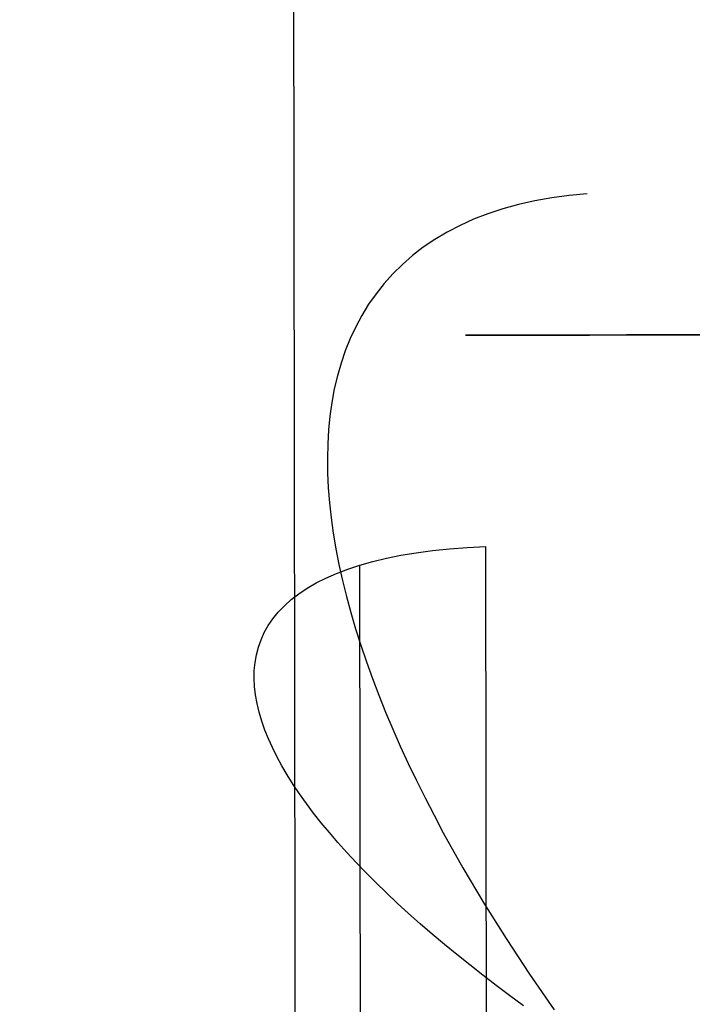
# Model space of a CAD drawing. Header units: millimetres. Extents: x -2852 to 102, y -106 to 97.
# Tile 18 of 256: x -2715.49 to -2714.15, y -5.05 to -3.08. Entities that reach past the tile are written whole.
import ezdxf

# ---------------------------------------------------------------- set-up
doc = ezdxf.new("R2010")
doc.units = ezdxf.units.MM
doc.header["$MEASUREMENT"] = 0
doc.layers.add('Predefinito', color=5, linetype='Continuous')

msp = doc.modelspace()

# ---------------------------------------------------------------- linework, layer by layer
at = {"layer": 'Predefinito', "extrusion": (-0.447515, -0.00061175, 0.894276)}
for points in [[(-1.8276, -1952.1426), (-1.8253, -1952.2792), (-1.8183, -1952.4156), (-1.8067, -1952.5516), (-1.7904, -1952.6873), (-1.7695, -1952.8222), (-1.744, -1952.9564), (-1.7139, -1953.0896), (-1.6793, -1953.2218), (-1.6402, -1953.3526), (-1.5967, -1953.4821), (-1.5487, -1953.61), (-1.4965, -1953.7362), (-1.4399, -1953.8605), (-1.3792, -1953.9828), (-1.3143, -1954.103), (-1.2453, -1954.2209), (-1.1724, -1954.3364), (-1.0955, -1954.4493), (-1.0149, -1954.5595), (-0.9305, -1954.6669), (-0.8425, -1954.7714), (-0.751, -1954.8728), (-0.6561, -1954.971), (-0.5578, -1955.0659), (-0.4564, -1955.1574), (-0.352, -1955.2454), (-0.2446, -1955.3298), (-0.1344, -1955.4105), (-0.0214, -1955.4873), (0.094, -1955.5603), (0.2119, -1955.6292), (0.3321, -1955.6941), (0.4544, -1955.7549), (0.5788, -1955.8114), (0.7049, -1955.8637), (0.8328, -1955.9116), (0.9623, -1955.9552), (1.0932, -1955.9943), (1.2253, -1956.0289), (1.3585, -1956.0589), (1.4927, -1956.0844), (1.6277, -1956.1053), (1.7633, -1956.1216), (1.8994, -1956.1333), (2.0358, -1956.1403), (2.1724, -1956.1426)], [(2.1724, -1956.0248), (2.0358, -1956.0225), (1.8994, -1956.0155), (1.7633, -1956.0038), (1.6277, -1955.9875), (1.4927, -1955.9666), (1.3585, -1955.9411), (1.2253, -1955.9111), (1.0932, -1955.8765), (0.9623, -1955.8374), (0.8328, -1955.7938), (0.7049, -1955.7459), (0.5788, -1955.6937), (0.4544, -1955.6371), (0.3321, -1955.5763), (0.2119, -1955.5114), (0.094, -1955.4425), (-0.0214, -1955.3695), (-0.1344, -1955.2927), (-0.2446, -1955.212), (-0.352, -1955.1277), (-0.4564, -1955.0397), (-0.5578, -1954.9481), (-0.6561, -1954.8532), (-0.751, -1954.755), (-0.8425, -1954.6536), (-0.9305, -1954.5492), (-1.0149, -1954.4418), (-1.0955, -1954.3315), (-1.1724, -1954.2186), (-1.2453, -1954.1031), (-1.3143, -1953.9852), (-1.3792, -1953.8651), (-1.4399, -1953.7427), (-1.4965, -1953.6184), (-1.5487, -1953.4922), (-1.5967, -1953.3643), (-1.6402, -1953.2349), (-1.6793, -1953.104), (-1.7139, -1952.9719), (-1.744, -1952.8386), (-1.7695, -1952.7044), (-1.7904, -1952.5695), (-1.8067, -1952.4339), (-1.8183, -1952.2978), (-1.8253, -1952.1614), (-1.8276, -1952.0248)], [(0.1724, -1950.1426), (0.1041, -1950.1438), (0.0359, -1950.1473), (-0.0322, -1950.1531), (-0.1, -1950.1612), (-0.1675, -1950.1717), (-0.2345, -1950.1844), (-0.3012, -1950.1995), (-0.3672, -1950.2168), (-0.4327, -1950.2363), (-0.4974, -1950.2581), (-0.5613, -1950.282), (-0.6244, -1950.3082), (-0.6866, -1950.3364), (-0.7478, -1950.3668), (-0.8079, -1950.3993), (-0.8668, -1950.4338), (-0.9245, -1950.4702), (-0.981, -1950.5086), (-1.0361, -1950.549), (-1.0898, -1950.5912), (-1.142, -1950.6352), (-1.1927, -1950.6809), (-1.2418, -1950.7284), (-1.2893, -1950.7775), (-1.3351, -1950.8282), (-1.3791, -1950.8804), (-1.4212, -1950.9341), (-1.4616, -1950.9892), (-1.5, -1951.0457), (-1.5365, -1951.1034), (-1.571, -1951.1624), (-1.6034, -1951.2225), (-1.6338, -1951.2836), (-1.6621, -1951.3458), (-1.6882, -1951.4089), (-1.7122, -1951.4728), (-1.7339, -1951.5376), (-1.7535, -1951.603), (-1.7708, -1951.6691), (-1.7858, -1951.7357), (-1.7986, -1951.8028), (-1.809, -1951.8703), (-1.8171, -1951.9381), (-1.823, -1952.0061), (-1.8265, -1952.0743), (-1.8276, -1952.1426)]]:
    msp.add_lwpolyline(points, dxfattribs=at)
at = {"layer": 'Predefinito', "extrusion": (-0.550506, -0.000752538, 0.834831)}
msp.add_lwpolyline([(-1.8276, -1681.1878), (-1.8253, -1681.3244), (-1.8183, -1681.4608), (-1.8067, -1681.5969), (-1.7904, -1681.7325), (-1.7695, -1681.8674), (-1.744, -1682.0016), (-1.7139, -1682.1349), (-1.6793, -1682.267), (-1.6402, -1682.3979), (-1.5967, -1682.5273), (-1.5487, -1682.6552), (-1.4965, -1682.7814), (-1.4399, -1682.9057), (-1.3792, -1683.0281), (-1.3143, -1683.1482), (-1.2453, -1683.2661), (-1.1724, -1683.3816), (-1.0955, -1683.4945), (-1.0149, -1683.6048), (-0.9305, -1683.7122), (-0.8425, -1683.8166), (-0.751, -1683.918), (-0.6561, -1684.0162), (-0.5578, -1684.1111), (-0.4564, -1684.2027), (-0.352, -1684.2907), (-0.2446, -1684.375), (-0.1344, -1684.4557), (-0.0214, -1684.5325), (0.094, -1684.6055), (0.2119, -1684.6744), (0.3321, -1684.7393), (0.4544, -1684.8001), (0.5788, -1684.8567), (0.7049, -1684.9089), (0.8328, -1684.9568), (0.9623, -1685.0004), (1.0932, -1685.0395), (1.2253, -1685.0741), (1.3585, -1685.1041), (1.4927, -1685.1296), (1.6277, -1685.1505), (1.7633, -1685.1668), (1.8994, -1685.1785), (2.0358, -1685.1855), (2.1724, -1685.1878)], dxfattribs=at)
at = {"layer": 'Predefinito', "extrusion": (-0.664547, -0.000908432, 0.747246)}
msp.add_lwpolyline([(-0.409, -1326.2777), (-0.5592, -1326.0742), (-0.704, -1325.8676), (-0.8428, -1325.6576), (-0.9752, -1325.444), (-1.1003, -1325.2266), (-1.1599, -1325.1163), (-1.2176, -1325.005), (-1.2731, -1324.8926), (-1.3264, -1324.779), (-1.3775, -1324.6643), (-1.4262, -1324.5484), (-1.4726, -1324.4313), (-1.5165, -1324.3128), (-1.5578, -1324.1932), (-1.5965, -1324.0726), (-1.6325, -1323.9511), (-1.6656, -1323.829), (-1.6958, -1323.7063), (-1.723, -1323.5833), (-1.7471, -1323.4598), (-1.7681, -1323.3358), (-1.7861, -1323.2114), (-1.8009, -1323.0865), (-1.8125, -1322.961), (-1.8209, -1322.835), (-1.8259, -1322.7085), (-1.8276, -1322.5815)], dxfattribs=at)
at = {"layer": 'Predefinito'}
for points in [[(-2714.9326, -10.7745), (-2714.9447, -1.9928)], [(-2714.5528, -8.6322), (-2714.559, -4.1341)], [(-2714.8117, -4.1711), (-2714.8057, -8.5959)]]:
    msp.add_lwpolyline(points, dxfattribs=at)
at = {"layer": 'Predefinito', "extrusion": (-0.640516, -0.02317, 0.767595)}
msp.add_lwpolyline([(-93.9996, -1403.8719), (-94.0218, -1403.8711), (-94.0442, -1403.8697), (-94.0667, -1403.8679), (-94.0893, -1403.8655), (-94.1121, -1403.8625), (-94.135, -1403.8591), (-94.158, -1403.855), (-94.181, -1403.8504), (-94.2041, -1403.8452), (-94.2272, -1403.8394), (-94.2504, -1403.833), (-94.2735, -1403.826), (-94.2966, -1403.8184), (-94.3197, -1403.8102), (-94.3427, -1403.8014), (-94.3655, -1403.792), (-94.3883, -1403.7819), (-94.4109, -1403.7713), (-94.4333, -1403.76), (-94.4555, -1403.7481), (-94.4776, -1403.7356), (-94.4993, -1403.7225), (-94.5208, -1403.7088), (-94.542, -1403.6946), (-94.5629, -1403.6797), (-94.5834, -1403.6643), (-94.6036, -1403.6483), (-94.6234, -1403.6318), (-94.6428, -1403.6148), (-94.6618, -1403.5972), (-94.6803, -1403.5791), (-94.6983, -1403.5606), (-94.7159, -1403.5416), (-94.733, -1403.5222), (-94.7495, -1403.5023), (-94.7655, -1403.4821), (-94.781, -1403.4614), (-94.7959, -1403.4404), (-94.8102, -1403.4191), (-94.8239, -1403.3975), (-94.8371, -1403.3756), (-94.8496, -1403.3534), (-94.8615, -1403.331), (-94.8729, -1403.3083), (-94.8836, -1403.2855), (-94.8937, -1403.2625), (-94.9031, -1403.2394), (-94.912, -1403.2161), (-94.9202, -1403.1928), (-94.9278, -1403.1694), (-94.9348, -1403.1459), (-94.9411, -1403.1225), (-94.9469, -1403.099), (-94.9521, -1403.0755), (-94.9566, -1403.0521), (-94.9606, -1403.0288), (-94.964, -1403.0055), (-94.9669, -1402.9824), (-94.9691, -1402.9593), (-94.9709, -1402.9364), (-94.9721, -1402.9137), (-94.9728, -1402.8911), (-94.9729, -1402.8687), (-94.9726, -1402.8466)], dxfattribs=at)
at = {"layer": 'Predefinito', "extrusion": (-0.640825, -0.000876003, 0.767687)}
msp.add_lwpolyline([(-0.5776, -1404.487), (-0.5774, -1404.5092), (-0.5766, -1404.5316), (-0.5754, -1404.5541), (-0.5736, -1404.5768), (-0.5713, -1404.5997), (-0.5684, -1404.6227), (-0.5649, -1404.6458), (-0.5609, -1404.6689), (-0.5564, -1404.6922), (-0.5512, -1404.7155), (-0.5454, -1404.7388), (-0.539, -1404.7621), (-0.5321, -1404.7855), (-0.5245, -1404.8087), (-0.5162, -1404.8319), (-0.5074, -1404.8551), (-0.498, -1404.8781), (-0.4879, -1404.901), (-0.4772, -1404.9237), (-0.4659, -1404.9463), (-0.454, -1404.9686), (-0.4415, -1404.9907), (-0.4284, -1405.0126), (-0.4146, -1405.0342), (-0.4003, -1405.0555), (-0.3854, -1405.0764), (-0.37, -1405.097), (-0.354, -1405.1173), (-0.3374, -1405.1371), (-0.3204, -1405.1566), (-0.3028, -1405.1756), (-0.2847, -1405.1941), (-0.2662, -1405.2122), (-0.2472, -1405.2297), (-0.2278, -1405.2468), (-0.2079, -1405.2633), (-0.1877, -1405.2793), (-0.1671, -1405.2948), (-0.1461, -1405.3097), (-0.1248, -1405.324), (-0.1033, -1405.3377), (-0.0814, -1405.3508), (-0.0593, -1405.3634), (-0.0369, -1405.3753), (-0.0144, -1405.3866), (0.0084, -1405.3973), (0.0312, -1405.4073), (0.0543, -1405.4168), (0.0774, -1405.4256), (0.1006, -1405.4338), (0.1239, -1405.4414), (0.1472, -1405.4484), (0.1705, -1405.4548), (0.1939, -1405.4605), (0.2172, -1405.4657), (0.2404, -1405.4703), (0.2636, -1405.4743), (0.2867, -1405.4777), (0.3097, -1405.4806), (0.3325, -1405.4829), (0.3552, -1405.4847), (0.3778, -1405.486), (0.4002, -1405.4867), (0.4224, -1405.487)], dxfattribs=at)
at = {"layer": 'Predefinito', "extrusion": (-0.558936, -0.138922, 0.817491)}
msp.add_lwpolyline([(-650.7829, -1544.6709), (-650.8044, -1544.6663), (-650.826, -1544.6612), (-650.8476, -1544.6556), (-650.8693, -1544.6494), (-650.891, -1544.6427), (-650.9127, -1544.6354), (-650.9345, -1544.6276), (-650.9562, -1544.6192), (-650.9778, -1544.6103), (-650.9994, -1544.6007), (-651.0209, -1544.5906), (-651.0422, -1544.58), (-651.0635, -1544.5687), (-651.0846, -1544.5569), (-651.1055, -1544.5445), (-651.1262, -1544.5315), (-651.1467, -1544.5179), (-651.167, -1544.5038), (-651.1869, -1544.4891), (-651.2066, -1544.4739), (-651.226, -1544.4581), (-651.2451, -1544.4418), (-651.2637, -1544.425), (-651.2821, -1544.4076), (-651.3, -1544.3897), (-651.3175, -1544.3714), (-651.3345, -1544.3525), (-651.3511, -1544.3333), (-651.3672, -1544.3135), (-651.3829, -1544.2934), (-651.398, -1544.2728), (-651.4126, -1544.2519), (-651.4266, -1544.2305), (-651.4401, -1544.2089), (-651.4531, -1544.1869), (-651.4654, -1544.1646), (-651.4772, -1544.1421), (-651.4884, -1544.1193), (-651.499, -1544.0962), (-651.5089, -1544.073), (-651.5183, -1544.0495), (-651.527, -1544.0259), (-651.5351, -1544.0022), (-651.5426, -1543.9783), (-651.5495, -1543.9544), (-651.5557, -1543.9304), (-651.5614, -1543.9064), (-651.5664, -1543.8823), (-651.5708, -1543.8583), (-651.5745, -1543.8342), (-651.5777, -1543.8103), (-651.5803, -1543.7864), (-651.5823, -1543.7626), (-651.5837, -1543.7389), (-651.5846, -1543.7153), (-651.5849, -1543.6919), (-651.5847, -1543.6686), (-651.5839, -1543.6455), (-651.5826, -1543.6227), (-651.5808, -1543.6), (-651.5785, -1543.5776), (-651.5757, -1543.5554), (-651.5725, -1543.5335), (-651.5688, -1543.5118)], dxfattribs=at)
at = {"layer": 'Predefinito', "extrusion": (-0.60058, -0.092559, 0.794189)}
msp.add_lwpolyline([(-409.3961, -1487.8745), (-409.4181, -1487.8716), (-409.4401, -1487.8682), (-409.4622, -1487.8642), (-409.4845, -1487.8597), (-409.5068, -1487.8547), (-409.5291, -1487.8491), (-409.5515, -1487.843), (-409.574, -1487.8362), (-409.5964, -1487.829), (-409.6188, -1487.8211), (-409.6411, -1487.8126), (-409.6634, -1487.8035), (-409.6856, -1487.7939), (-409.7077, -1487.7836), (-409.7297, -1487.7728), (-409.7515, -1487.7613), (-409.7731, -1487.7493), (-409.7945, -1487.7367), (-409.8157, -1487.7234), (-409.8366, -1487.7096), (-409.8573, -1487.6952), (-409.8777, -1487.6803), (-409.8977, -1487.6648), (-409.9174, -1487.6487), (-409.9368, -1487.6321), (-409.9557, -1487.615), (-409.9743, -1487.5973), (-409.9924, -1487.5792), (-410.0101, -1487.5605), (-410.0273, -1487.5414), (-410.044, -1487.5219), (-410.0602, -1487.5019), (-410.0759, -1487.4815), (-410.0911, -1487.4607), (-410.1057, -1487.4396), (-410.1197, -1487.4181), (-410.1332, -1487.3963), (-410.1461, -1487.3742), (-410.1584, -1487.3518), (-410.1701, -1487.3291), (-410.1812, -1487.3062), (-410.1917, -1487.2831), (-410.2015, -1487.2599), (-410.2107, -1487.2364), (-410.2193, -1487.2129), (-410.2273, -1487.1892), (-410.2347, -1487.1654), (-410.2414, -1487.1416), (-410.2475, -1487.1178), (-410.253, -1487.0939), (-410.2579, -1487.07), (-410.2621, -1487.0462), (-410.2658, -1487.0224), (-410.2689, -1486.9987), (-410.2714, -1486.9751), (-410.2733, -1486.9516), (-410.2747, -1486.9283), (-410.2755, -1486.905), (-410.2757, -1486.882), (-410.2755, -1486.8591), (-410.2747, -1486.8365), (-410.2734, -1486.814), (-410.2717, -1486.7918), (-410.2695, -1486.7698)], dxfattribs=at)
at = {"layer": 'Predefinito', "extrusion": (0.659999, 0.448116, 0.602987)}
msp.add_lwpolyline([(1520.4816, 2202.6301), (1520.5308, 2202.6094), (1520.5795, 2202.5877), (1520.6277, 2202.565), (1520.6754, 2202.5412), (1520.7225, 2202.5164), (1520.7691, 2202.4907), (1520.8151, 2202.464), (1520.8605, 2202.4363), (1520.9052, 2202.4076), (1520.9493, 2202.3781), (1520.9926, 2202.3476), (1521.0353, 2202.3163), (1521.0772, 2202.284), (1521.1183, 2202.2509), (1521.1586, 2202.217), (1521.1981, 2202.1823), (1521.2368, 2202.1467), (1521.2747, 2202.1104), (1521.3116, 2202.0733), (1521.3476, 2202.0355), (1521.3828, 2201.997), (1521.4169, 2201.9578), (1521.4502, 2201.9179), (1521.4824, 2201.8773), (1521.5136, 2201.8362), (1521.5439, 2201.7944), (1521.573, 2201.7521), (1521.6012, 2201.7092), (1521.6282, 2201.6657), (1521.6542, 2201.6218), (1521.6791, 2201.5774), (1521.7029, 2201.5325), (1521.7256, 2201.4872), (1521.7471, 2201.4415), (1521.7674, 2201.3955), (1521.7867, 2201.349), (1521.8047, 2201.3023), (1521.8215, 2201.2552), (1521.8372, 2201.2079), (1521.8517, 2201.1604), (1521.8649, 2201.1126), (1521.877, 2201.0646), (1521.8878, 2201.0165), (1521.8974, 2200.9682), (1521.9057, 2200.9198), (1521.9128, 2200.8714), (1521.9187, 2200.8229), (1521.9233, 2200.7743), (1521.9267, 2200.7258), (1521.9288, 2200.6773), (1521.9296, 2200.6288), (1521.9292, 2200.5805), (1521.9276, 2200.5322), (1521.9247, 2200.4841), (1521.9206, 2200.4362), (1521.9152, 2200.3884), (1521.9085, 2200.3409), (1521.9007, 2200.2936), (1521.8915, 2200.2466), (1521.8812, 2200.1999), (1521.8696, 2200.1536), (1521.8568, 2200.1076), (1521.8428, 2200.0619), (1521.8276, 2200.0167)], dxfattribs=at)
at = {"layer": 'Predefinito', "extrusion": (-0.639892, -0.045378, 0.767124)}
msp.add_lwpolyline([(-187.8992, -1398.2504), (-187.9213, -1398.249), (-187.9436, -1398.247), (-187.9661, -1398.2446), (-187.9886, -1398.2416), (-188.0113, -1398.238), (-188.0341, -1398.2339), (-188.0569, -1398.2293), (-188.0798, -1398.2241), (-188.1028, -1398.2183), (-188.1257, -1398.2119), (-188.1487, -1398.2049), (-188.1716, -1398.1973), (-188.1945, -1398.1891), (-188.2173, -1398.1803), (-188.24, -1398.1709), (-188.2626, -1398.1608), (-188.2851, -1398.1502), (-188.3074, -1398.139), (-188.3295, -1398.1271), (-188.3514, -1398.1146), (-188.3731, -1398.1016), (-188.3945, -1398.0879), (-188.4156, -1398.0737), (-188.4364, -1398.0589), (-188.4569, -1398.0435), (-188.477, -1398.0276), (-188.4967, -1398.0111), (-188.5161, -1397.994), (-188.535, -1397.9765), (-188.5535, -1397.9585), (-188.5715, -1397.94), (-188.589, -1397.921), (-188.6061, -1397.9015), (-188.6226, -1397.8817), (-188.6386, -1397.8614), (-188.6541, -1397.8408), (-188.669, -1397.8198), (-188.6833, -1397.7984), (-188.6971, -1397.7767), (-188.7102, -1397.7548), (-188.7228, -1397.7325), (-188.7348, -1397.71), (-188.7461, -1397.6873), (-188.7568, -1397.6644), (-188.7669, -1397.6413), (-188.7764, -1397.6181), (-188.7853, -1397.5948), (-188.7935, -1397.5713), (-188.8011, -1397.5478), (-188.8081, -1397.5242), (-188.8145, -1397.5006), (-188.8202, -1397.477), (-188.8254, -1397.4534), (-188.83, -1397.4298), (-188.8339, -1397.4063), (-188.8373, -1397.3829), (-188.8401, -1397.3596), (-188.8423, -1397.3364), (-188.844, -1397.3133), (-188.8452, -1397.2904), (-188.8458, -1397.2676), (-188.8459, -1397.245), (-188.8455, -1397.2227), (-188.8446, -1397.2005)], dxfattribs=at)
at = {"layer": 'Predefinito', "extrusion": (-0.515398, -0.184089, 0.836945)}
msp.add_lwpolyline([(-909.2324, -1561.3096), (-909.2533, -1561.3032), (-909.2741, -1561.2962), (-909.295, -1561.2887), (-909.3159, -1561.2807), (-909.3367, -1561.2722), (-909.3575, -1561.2631), (-909.3783, -1561.2535), (-909.399, -1561.2433), (-909.4195, -1561.2326), (-909.44, -1561.2213), (-909.4603, -1561.2094), (-909.4805, -1561.1971), (-909.5005, -1561.1841), (-909.5203, -1561.1706), (-909.5398, -1561.1566), (-909.5592, -1561.142), (-909.5782, -1561.1269), (-909.597, -1561.1113), (-909.6154, -1561.0951), (-909.6336, -1561.0784), (-909.6513, -1561.0612), (-909.6687, -1561.0435), (-909.6857, -1561.0253), (-909.7023, -1561.0067), (-909.7185, -1560.9876), (-909.7342, -1560.968), (-909.7495, -1560.948), (-909.7642, -1560.9277), (-909.7785, -1560.9069), (-909.7923, -1560.8857), (-909.8055, -1560.8642), (-909.8182, -1560.8424), (-909.8303, -1560.8203), (-909.8419, -1560.7978), (-909.8528, -1560.7751), (-909.8632, -1560.7521), (-909.873, -1560.729), (-909.8822, -1560.7056), (-909.8908, -1560.682), (-909.8988, -1560.6583), (-909.9062, -1560.6344), (-909.9129, -1560.6105), (-909.9191, -1560.5864), (-909.9246, -1560.5623), (-909.9295, -1560.5382), (-909.9338, -1560.514), (-909.9375, -1560.4899), (-909.9406, -1560.4657), (-909.943, -1560.4417), (-909.9449, -1560.4177), (-909.9462, -1560.3937), (-909.947, -1560.3699), (-909.9471, -1560.3463), (-909.9467, -1560.3228), (-909.9458, -1560.2994), (-909.9443, -1560.2763), (-909.9423, -1560.2533), (-909.9398, -1560.2306), (-909.9368, -1560.208), (-909.9334, -1560.1858), (-909.9294, -1560.1638), (-909.925, -1560.142), (-909.9202, -1560.1206), (-909.9149, -1560.0994)], dxfattribs=at)
at = {"layer": 'Predefinito', "extrusion": (-0.470418, -0.227727, 0.852553)}
msp.add_lwpolyline([(-1179.1473, -1531.2847), (-1179.1671, -1531.2763), (-1179.187, -1531.2674), (-1179.2068, -1531.2579), (-1179.2265, -1531.248), (-1179.2462, -1531.2375), (-1179.2658, -1531.2265), (-1179.2853, -1531.215), (-1179.3046, -1531.203), (-1179.3238, -1531.1904), (-1179.3428, -1531.1774), (-1179.3617, -1531.1638), (-1179.3803, -1531.1496), (-1179.3987, -1531.135), (-1179.4168, -1531.1199), (-1179.4347, -1531.1042), (-1179.4523, -1531.088), (-1179.4696, -1531.0714), (-1179.4865, -1531.0542), (-1179.5031, -1531.0366), (-1179.5194, -1531.0185), (-1179.5352, -1530.9999), (-1179.5507, -1530.9809), (-1179.5657, -1530.9615), (-1179.5802, -1530.9417), (-1179.5943, -1530.9214), (-1179.608, -1530.9008), (-1179.6211, -1530.8798), (-1179.6338, -1530.8584), (-1179.6459, -1530.8367), (-1179.6575, -1530.8147), (-1179.6685, -1530.7924), (-1179.679, -1530.7698), (-1179.6889, -1530.747), (-1179.6983, -1530.7239), (-1179.707, -1530.7007), (-1179.7152, -1530.6772), (-1179.7228, -1530.6536), (-1179.7298, -1530.6298), (-1179.7362, -1530.6059), (-1179.7419, -1530.5819), (-1179.7471, -1530.5578), (-1179.7517, -1530.5337), (-1179.7556, -1530.5095), (-1179.759, -1530.4854), (-1179.7618, -1530.4612), (-1179.7639, -1530.4371), (-1179.7655, -1530.413), (-1179.7665, -1530.3891), (-1179.7669, -1530.3652), (-1179.7667, -1530.3414), (-1179.766, -1530.3178), (-1179.7648, -1530.2943), (-1179.7629, -1530.271), (-1179.7606, -1530.2479), (-1179.7578, -1530.225), (-1179.7544, -1530.2023), (-1179.7506, -1530.1798), (-1179.7462, -1530.1576), (-1179.7414, -1530.1357), (-1179.7362, -1530.114), (-1179.7305, -1530.0926), (-1179.7244, -1530.0716), (-1179.7179, -1530.0508), (-1179.7111, -1530.0304)], dxfattribs=at)
at = {"layer": 'Predefinito', "extrusion": (-0.424446, -0.269561, 0.864397)}
msp.add_lwpolyline([(-1451.9151, -1450.3531), (-1451.9337, -1450.3427), (-1451.9522, -1450.3317), (-1451.9706, -1450.3204), (-1451.9889, -1450.3085), (-1452.0071, -1450.2961), (-1452.0251, -1450.2832), (-1452.043, -1450.2699), (-1452.0606, -1450.256), (-1452.0781, -1450.2417), (-1452.0954, -1450.2269), (-1452.1124, -1450.2115), (-1452.1291, -1450.1958), (-1452.1456, -1450.1795), (-1452.1618, -1450.1628), (-1452.1777, -1450.1456), (-1452.1932, -1450.1279), (-1452.2084, -1450.1098), (-1452.2232, -1450.0913), (-1452.2376, -1450.0724), (-1452.2517, -1450.053), (-1452.2653, -1450.0333), (-1452.2785, -1450.0131), (-1452.2912, -1449.9926), (-1452.3034, -1449.9717), (-1452.3152, -1449.9505), (-1452.3265, -1449.929), (-1452.3373, -1449.9071), (-1452.3475, -1449.885), (-1452.3572, -1449.8626), (-1452.3664, -1449.8399), (-1452.375, -1449.817), (-1452.3831, -1449.7939), (-1452.3906, -1449.7706), (-1452.3975, -1449.7472), (-1452.4039, -1449.7236), (-1452.4096, -1449.6998), (-1452.4148, -1449.676), (-1452.4194, -1449.6521), (-1452.4234, -1449.6281), (-1452.4268, -1449.604), (-1452.4296, -1449.58), (-1452.4318, -1449.556), (-1452.4335, -1449.5319), (-1452.4345, -1449.508), (-1452.435, -1449.4841), (-1452.4349, -1449.4602), (-1452.4343, -1449.4365), (-1452.433, -1449.4129), (-1452.4313, -1449.3895), (-1452.429, -1449.3662), (-1452.4262, -1449.3431), (-1452.4228, -1449.3202), (-1452.419, -1449.2975), (-1452.4147, -1449.275), (-1452.4098, -1449.2528), (-1452.4045, -1449.2308), (-1452.3988, -1449.2091), (-1452.3926, -1449.1877), (-1452.386, -1449.1666), (-1452.379, -1449.1457), (-1452.3715, -1449.1252), (-1452.3637, -1449.105), (-1452.3555, -1449.0852), (-1452.347, -1449.0656)], dxfattribs=at)
at = {"layer": 'Predefinito', "extrusion": (-0.377909, -0.309375, 0.872624)}
msp.add_lwpolyline([(-1716.4988, -1318.1353), (-1716.5157, -1318.123), (-1716.5325, -1318.1102), (-1716.5492, -1318.0969), (-1716.5657, -1318.0832), (-1716.5821, -1318.069), (-1716.5982, -1318.0544), (-1716.6141, -1318.0393), (-1716.6298, -1318.0238), (-1716.6452, -1318.0078), (-1716.6604, -1317.9914), (-1716.6753, -1317.9746), (-1716.6899, -1317.9573), (-1716.7041, -1317.9396), (-1716.7181, -1317.9215), (-1716.7317, -1317.903), (-1716.7449, -1317.884), (-1716.7577, -1317.8647), (-1716.7701, -1317.8451), (-1716.7821, -1317.825), (-1716.7937, -1317.8046), (-1716.8049, -1317.7839), (-1716.8155, -1317.7629), (-1716.8258, -1317.7415), (-1716.8355, -1317.7199), (-1716.8447, -1317.698), (-1716.8534, -1317.6758), (-1716.8616, -1317.6534), (-1716.8693, -1317.6307), (-1716.8765, -1317.6079), (-1716.8831, -1317.5849), (-1716.8891, -1317.5617), (-1716.8946, -1317.5383), (-1716.8995, -1317.5149), (-1716.9039, -1317.4913), (-1716.9077, -1317.4677), (-1716.9109, -1317.444), (-1716.9136, -1317.4202), (-1716.9157, -1317.3964), (-1716.9172, -1317.3726), (-1716.9181, -1317.3489), (-1716.9185, -1317.3252), (-1716.9184, -1317.3015), (-1716.9176, -1317.2779), (-1716.9163, -1317.2544), (-1716.9145, -1317.231), (-1716.9121, -1317.2078), (-1716.9092, -1317.1847), (-1716.9058, -1317.1618), (-1716.9019, -1317.139), (-1716.8974, -1317.1165), (-1716.8925, -1317.0942), (-1716.8871, -1317.0721), (-1716.8812, -1317.0503), (-1716.8749, -1317.0287), (-1716.8681, -1317.0074), (-1716.8609, -1316.9864), (-1716.8533, -1316.9657), (-1716.8453, -1316.9453), (-1716.8369, -1316.9252), (-1716.8282, -1316.9054), (-1716.819, -1316.886), (-1716.8096, -1316.8669), (-1716.7998, -1316.8482), (-1716.7896, -1316.8298)], dxfattribs=at)
at = {"layer": 'Predefinito', "extrusion": (-0.284661, -0.382385, 0.879062)}
msp.add_lwpolyline([(-2175.2205, -923.0938), (-2175.2334, -923.0783), (-2175.2461, -923.0624), (-2175.2586, -923.0461), (-2175.2707, -923.0295), (-2175.2827, -923.0125), (-2175.2943, -922.9952), (-2175.3057, -922.9775), (-2175.3167, -922.9594), (-2175.3274, -922.9411), (-2175.3378, -922.9224), (-2175.3478, -922.9033), (-2175.3575, -922.884), (-2175.3668, -922.8644), (-2175.3757, -922.8444), (-2175.3842, -922.8242), (-2175.3923, -922.8037), (-2175.4, -922.783), (-2175.4072, -922.762), (-2175.414, -922.7408), (-2175.4203, -922.7194), (-2175.4262, -922.6978), (-2175.4316, -922.6759), (-2175.4365, -922.654), (-2175.441, -922.6318), (-2175.4449, -922.6095), (-2175.4483, -922.5871), (-2175.4513, -922.5646), (-2175.4537, -922.542), (-2175.4556, -922.5193), (-2175.457, -922.4966), (-2175.4579, -922.4738), (-2175.4583, -922.451), (-2175.4581, -922.4282), (-2175.4574, -922.4054), (-2175.4562, -922.3827), (-2175.4545, -922.36), (-2175.4523, -922.3374), (-2175.4496, -922.3148), (-2175.4463, -922.2924), (-2175.4426, -922.27), (-2175.4384, -922.2479), (-2175.4336, -922.2258), (-2175.4284, -922.204), (-2175.4228, -922.1823), (-2175.4166, -922.1608), (-2175.41, -922.1395), (-2175.403, -922.1185), (-2175.3955, -922.0977), (-2175.3876, -922.0771), (-2175.3793, -922.0569), (-2175.3705, -922.0368), (-2175.3614, -922.0171), (-2175.3519, -921.9977), (-2175.3421, -921.9786), (-2175.3319, -921.9598), (-2175.3213, -921.9413), (-2175.3104, -921.9232), (-2175.2992, -921.9054), (-2175.2878, -921.8879), (-2175.276, -921.8708), (-2175.2639, -921.8541), (-2175.2516, -921.8377), (-2175.2391, -921.8217), (-2175.2263, -921.8061)], dxfattribs=at)
at = {"layer": 'Predefinito', "extrusion": (-0.193251, -0.446182, 0.873828)}
msp.add_lwpolyline([(-2489.6381, -431.1328), (-2489.6465, -431.1155), (-2489.6546, -431.0979), (-2489.6624, -431.0801), (-2489.6699, -431.062), (-2489.6771, -431.0437), (-2489.684, -431.0251), (-2489.6905, -431.0063), (-2489.6967, -430.9872), (-2489.7026, -430.9679), (-2489.708, -430.9485), (-2489.7131, -430.9288), (-2489.7179, -430.9089), (-2489.7222, -430.8889), (-2489.7262, -430.8686), (-2489.7297, -430.8483), (-2489.7328, -430.8277), (-2489.7355, -430.8071), (-2489.7378, -430.7863), (-2489.7397, -430.7654), (-2489.7411, -430.7444), (-2489.7421, -430.7234), (-2489.7426, -430.7022), (-2489.7427, -430.6811), (-2489.7424, -430.6598), (-2489.7416, -430.6386), (-2489.7403, -430.6173), (-2489.7386, -430.596), (-2489.7364, -430.5748), (-2489.7338, -430.5536), (-2489.7307, -430.5324), (-2489.7271, -430.5113), (-2489.7231, -430.4903), (-2489.7187, -430.4693), (-2489.7138, -430.4485), (-2489.7085, -430.4278), (-2489.7027, -430.4072), (-2489.6965, -430.3868), (-2489.6899, -430.3665), (-2489.6828, -430.3464), (-2489.6754, -430.3265), (-2489.6675, -430.3068), (-2489.6592, -430.2872), (-2489.6506, -430.268), (-2489.6415, -430.2489), (-2489.6321, -430.2301), (-2489.6223, -430.2116), (-2489.6122, -430.1933), (-2489.6017, -430.1753), (-2489.5909, -430.1576), (-2489.5798, -430.1401), (-2489.5683, -430.123), (-2489.5566, -430.1062), (-2489.5445, -430.0897), (-2489.5322, -430.0735), (-2489.5196, -430.0577), (-2489.5068, -430.0422), (-2489.4937, -430.027), (-2489.4804, -430.0122), (-2489.4669, -429.9977), (-2489.4532, -429.9835), (-2489.4392, -429.9698), (-2489.4251, -429.9563), (-2489.4109, -429.9433), (-2489.3964, -429.9306)], dxfattribs=at)
at = {"layer": 'Predefinito', "extrusion": (0.761731, 0.008001, 0.647844)}
msp.add_lwpolyline([(25.0819, 2564.9835), (25.0814, 2565.0217), (25.08, 2565.0597)], dxfattribs=at)
at = {"layer": 'Predefinito', "extrusion": (-0.105452, -0.500897, 0.859059)}
msp.add_lwpolyline([(-2655.8811, 58.34), (-2655.8852, 58.3576), (-2655.8891, 58.3754), (-2655.8927, 58.3933), (-2655.8959, 58.4114), (-2655.8989, 58.4296), (-2655.9015, 58.448), (-2655.9038, 58.4665), (-2655.9057, 58.4851), (-2655.9073, 58.5039), (-2655.9086, 58.5227), (-2655.9095, 58.5417), (-2655.91, 58.5607), (-2655.9102, 58.5798), (-2655.91, 58.599), (-2655.9094, 58.6183), (-2655.9085, 58.6376), (-2655.9072, 58.6569), (-2655.9055, 58.6763), (-2655.9034, 58.6957), (-2655.9009, 58.715), (-2655.8981, 58.7344), (-2655.8949, 58.7538), (-2655.8913, 58.7731), (-2655.8873, 58.7924), (-2655.8829, 58.8116), (-2655.8781, 58.8308), (-2655.8729, 58.8499), (-2655.8674, 58.8689), (-2655.8615, 58.8878), (-2655.8552, 58.9066), (-2655.8485, 58.9253), (-2655.8415, 58.9438), (-2655.834, 58.9622), (-2655.8263, 58.9805), (-2655.8181, 58.9986), (-2655.8097, 59.0165), (-2655.8008, 59.0342), (-2655.7917, 59.0517), (-2655.7822, 59.0691), (-2655.7723, 59.0862), (-2655.7622, 59.1031), (-2655.7517, 59.1197), (-2655.741, 59.1361), (-2655.7299, 59.1523), (-2655.7186, 59.1682), (-2655.7069, 59.1838), (-2655.695, 59.1992), (-2655.6829, 59.2143), (-2655.6705, 59.2291), (-2655.6578, 59.2436), (-2655.6449, 59.2579), (-2655.6318, 59.2718), (-2655.6185, 59.2854), (-2655.605, 59.2987), (-2655.5913, 59.3117), (-2655.5774, 59.3244), (-2655.5633, 59.3368), (-2655.5491, 59.3488), (-2655.5347, 59.3606), (-2655.5202, 59.372), (-2655.5055, 59.383), (-2655.4907, 59.3938), (-2655.4758, 59.4042), (-2655.4608, 59.4143)], dxfattribs=at)
at = {"layer": 'Predefinito', "extrusion": (-0.0223, -0.547118, 0.836759)}
msp.add_lwpolyline([(-2712.5915, 484.2104), (-2712.5926, 484.244), (-2712.5926, 484.2779), (-2712.5914, 484.3121), (-2712.5891, 484.3465), (-2712.5855, 484.3811), (-2712.5832, 484.3984), (-2712.5807, 484.4157), (-2712.5778, 484.4331), (-2712.5746, 484.4504), (-2712.5711, 484.4678), (-2712.5672, 484.4851), (-2712.5631, 484.5024), (-2712.5586, 484.5196), (-2712.5539, 484.5368), (-2712.5488, 484.554), (-2712.5433, 484.5711), (-2712.5376, 484.5881), (-2712.5316, 484.6051), (-2712.5252, 484.6219), (-2712.5185, 484.6387), (-2712.5116, 484.6554), (-2712.5043, 484.6719), (-2712.4967, 484.6884), (-2712.4888, 484.7047), (-2712.4806, 484.7208), (-2712.4721, 484.7369), (-2712.4633, 484.7527), (-2712.4543, 484.7684), (-2712.4449, 484.784), (-2712.4353, 484.7993), (-2712.4254, 484.8145), (-2712.4152, 484.8295), (-2712.4048, 484.8443), (-2712.3941, 484.8588), (-2712.3832, 484.8732), (-2712.372, 484.8873), (-2712.3606, 484.9013), (-2712.349, 484.915), (-2712.3371, 484.9284), (-2712.3251, 484.9416), (-2712.3128, 484.9546), (-2712.3003, 484.9673), (-2712.2876, 484.9798), (-2712.2748, 484.992), (-2712.2617, 485.004), (-2712.2485, 485.0156), (-2712.2351, 485.0271), (-2712.2216, 485.0382), (-2712.2079, 485.0491), (-2712.1802, 485.07), (-2712.1519, 485.0897), (-2712.1232, 485.1084), (-2712.0942, 485.1259), (-2712.0648, 485.1422)], dxfattribs=at)
at = {"layer": 'Predefinito', "extrusion": (0.055753, -0.585661, 0.808636)}
msp.add_lwpolyline([(-2703.2199, 828.1641), (-2703.2159, 828.1945), (-2703.2109, 828.225), (-2703.205, 828.2556), (-2703.198, 828.2861), (-2703.1901, 828.3166), (-2703.1811, 828.347), (-2703.1711, 828.3773), (-2703.1601, 828.4073), (-2703.1481, 828.4372), (-2703.1351, 828.4667), (-2703.1211, 828.4959), (-2703.1061, 828.5247), (-2703.0902, 828.553), (-2703.0733, 828.5809), (-2703.0555, 828.6082), (-2703.0369, 828.6349), (-2703.0173, 828.661), (-2702.9969, 828.6865), (-2702.9758, 828.7112), (-2702.9538, 828.7353), (-2702.9312, 828.7585), (-2702.9078, 828.7809), (-2702.8839, 828.8025), (-2702.8593, 828.8233), (-2702.8342, 828.8431), (-2702.8086, 828.8621), (-2702.7825, 828.8801), (-2702.7561, 828.8972), (-2702.7292, 828.9134), (-2702.7021, 828.9286), (-2702.6747, 828.9429), (-2702.6471, 828.9562)], dxfattribs=at)
at = {"layer": 'Predefinito', "extrusion": (-0.001367, 0.999999, 0)}
for points in [[(2697.7737, 1070.6221), (2697.8375, 1070.9091), (2697.9111, 1071.1938), (2697.9945, 1071.4758), (2698.0876, 1071.7548), (2698.1903, 1072.0303), (2698.3025, 1072.3022), (2698.424, 1072.57), (2698.5547, 1072.8334), (2698.6944, 1073.0921), (2698.843, 1073.3459), (2699.0003, 1073.5944), (2699.1661, 1073.8372), (2699.3402, 1074.0742), (2699.5224, 1074.3051), (2699.7124, 1074.5295), (2699.9101, 1074.7471), (2700.1153, 1074.9579), (2700.3276, 1075.1614), (2700.5468, 1075.3574), (2700.7726, 1075.5457), (2701.0048, 1075.7261), (2701.2432, 1075.8984), (2701.4873, 1076.0623), (2701.737, 1076.2177), (2701.9919, 1076.3643), (2702.2517, 1076.5021), (2702.5161, 1076.6307), (2702.7848, 1076.7502), (2703.0575, 1076.8602), (2703.3339, 1076.9608), (2703.6135, 1077.0518), (2703.8961, 1077.133), (2704.1814, 1077.2044), (2704.469, 1077.2659), (2704.7585, 1077.3174), (2705.0496, 1077.3589), (2705.342, 1077.3903), (2705.6353, 1077.4115), (2705.9292, 1077.4226), (2706.2233, 1077.4235), (2706.5172, 1077.4142), (2706.8106, 1077.3948), (2707.1032, 1077.3652), (2707.3946, 1077.3256), (2707.6844, 1077.2758), (2707.9723, 1077.2161), (2708.258, 1077.1465), (2708.5412, 1077.067), (2708.8214, 1076.9778), (2709.0983, 1076.8789), (2709.3717, 1076.7705), (2709.6411, 1076.6527), (2709.9064, 1076.5257), (2710.167, 1076.3896), (2710.4228, 1076.2445), (2710.6734, 1076.0907), (2710.9186, 1075.9283), (2711.158, 1075.7575), (2711.3913, 1075.5785), (2711.6183, 1075.3916), (2711.8388, 1075.1969), (2712.0523, 1074.9947), (2712.2587, 1074.7853), (2712.4578, 1074.5688), (2712.6492, 1074.3456), (2712.8328, 1074.1159), (2713.0084, 1073.88), (2713.1757, 1073.6381), (2713.3345, 1073.3907), (2713.4847, 1073.1378), (2713.626, 1072.8799), (2713.7583, 1072.6173), (2713.8815, 1072.3503), (2713.9953, 1072.0792), (2714.0997, 1071.8042), (2714.1946, 1071.5259), (2714.2797, 1071.2444), (2714.3551, 1070.9602), (2714.4206, 1070.6735), (2714.4761, 1070.3847), (2714.5216, 1070.0942), (2714.557, 1069.8022), (2714.5823, 1069.5093), (2714.5975, 1069.2156), (2714.6025, 1068.9216), (2714.5973, 1068.6275), (2714.5819, 1068.3339), (2714.5564, 1068.0409), (2714.5208, 1067.749), (2714.4751, 1067.4585), (2714.4194, 1067.1698), (2714.3537, 1066.8831), (2714.2782, 1066.5989), (2714.1929, 1066.3175), (2714.0978, 1066.0392), (2713.9933, 1065.7644), (2713.8792, 1065.4933), (2713.7559, 1065.2263), (2713.6234, 1064.9638), (2713.4819, 1064.706), (2713.3316, 1064.4533), (2713.1726, 1064.2059), (2713.0051, 1063.9642), (2712.8294, 1063.7284), (2712.6457, 1063.4988), (2712.4541, 1063.2757)], [(2714.5333, 1058.6722), (2711.2518, 1054.8761), (2707.8413, 1051.1955), (2704.3059, 1047.6346), (2700.6498, 1044.1977)]]:
    msp.add_lwpolyline(points, dxfattribs=at)
at = {"layer": 'Predefinito', "extrusion": (0.128665, -0.617411, 0.776047)}
msp.add_lwpolyline([(-2658.8166, 1095.1285), (-2658.8092, 1095.1549), (-2658.8009, 1095.1813), (-2658.792, 1095.2076), (-2658.7822, 1095.2337), (-2658.7716, 1095.2597), (-2658.7603, 1095.2855), (-2658.7482, 1095.3111), (-2658.7354, 1095.3364), (-2658.7218, 1095.3614), (-2658.7074, 1095.3861), (-2658.6923, 1095.4104), (-2658.6764, 1095.4344), (-2658.6599, 1095.4579), (-2658.6427, 1095.4809), (-2658.6248, 1095.5035), (-2658.6062, 1095.5256), (-2658.587, 1095.5471), (-2658.5673, 1095.568), (-2658.5469, 1095.5883), (-2658.526, 1095.6081), (-2658.5046, 1095.6271), (-2658.4826, 1095.6456), (-2658.4602, 1095.6633), (-2658.4374, 1095.6804), (-2658.4142, 1095.6967), (-2658.3906, 1095.7123), (-2658.3667, 1095.7272), (-2658.3425, 1095.7414), (-2658.318, 1095.7547), (-2658.2933, 1095.7674), (-2658.2683, 1095.7793), (-2658.2433, 1095.7904)], dxfattribs=at)
at = {"layer": 'Predefinito', "extrusion": (0.196653, -0.64321, 0.740006)}
msp.add_lwpolyline([(-2597.6633, 1297.4533), (-2597.6539, 1297.4754), (-2597.6439, 1297.4973), (-2597.6334, 1297.5191), (-2597.6223, 1297.5407), (-2597.6106, 1297.5621), (-2597.5984, 1297.5833), (-2597.5856, 1297.6043), (-2597.5723, 1297.625), (-2597.5584, 1297.6454), (-2597.544, 1297.6655), (-2597.5291, 1297.6852), (-2597.5137, 1297.7047), (-2597.4978, 1297.7237), (-2597.4813, 1297.7424), (-2597.4645, 1297.7607), (-2597.4471, 1297.7785), (-2597.4294, 1297.7959), (-2597.4112, 1297.8129), (-2597.3926, 1297.8294), (-2597.3736, 1297.8454), (-2597.3542, 1297.8609), (-2597.3345, 1297.8759), (-2597.3145, 1297.8904), (-2597.2942, 1297.9044), (-2597.2735, 1297.9178), (-2597.2527, 1297.9307), (-2597.2315, 1297.943), (-2597.2102, 1297.9548), (-2597.1886, 1297.966), (-2597.1669, 1297.9766), (-2597.145, 1297.9867), (-2597.1229, 1297.9962)], dxfattribs=at)
at = {"layer": 'Predefinito', "extrusion": (0.767658, 0.008025, 0.64081)}
msp.add_lwpolyline([(24.2436, 2552.2173), (24.2442, 2552.1949), (24.2443, 2552.1724)], dxfattribs=at)
at = {"layer": 'Predefinito', "extrusion": (0.260077, -0.663805, 0.70123)}
msp.add_lwpolyline([(-2529.5118, 1447.6344), (-2529.5018, 1447.652), (-2529.4913, 1447.6695), (-2529.4805, 1447.6869), (-2529.4693, 1447.704), (-2529.4576, 1447.721), (-2529.4457, 1447.7378), (-2529.4333, 1447.7543), (-2529.4206, 1447.7706), (-2529.4075, 1447.7867), (-2529.3941, 1447.8025), (-2529.3804, 1447.8181), (-2529.3663, 1447.8334), (-2529.3518, 1447.8484), (-2529.3371, 1447.8632), (-2529.322, 1447.8776), (-2529.3067, 1447.8917), (-2529.291, 1447.9055), (-2529.2751, 1447.9189), (-2529.2589, 1447.932), (-2529.2424, 1447.9448), (-2529.2257, 1447.9572), (-2529.2088, 1447.9692), (-2529.1916, 1447.9809), (-2529.1742, 1447.9922), (-2529.1567, 1448.0031), (-2529.1389, 1448.0136), (-2529.121, 1448.0238), (-2529.1028, 1448.0335), (-2529.0846, 1448.0428), (-2529.0662, 1448.0518), (-2529.0477, 1448.0603), (-2529.0291, 1448.0685)], dxfattribs=at)
at = {"layer": 'Predefinito', "extrusion": (-0.319358, 0.679824, -0.660189)}
msp.add_lwpolyline([(2459.2258, 1556.0262), (2459.2063, 1556.0528), (2459.1858, 1556.0788), (2459.1644, 1556.1042), (2459.1421, 1556.129), (2459.119, 1556.1531), (2459.095, 1556.1764), (2459.0702, 1556.1989), (2459.0447, 1556.2206), (2459.0185, 1556.2414), (2458.9916, 1556.2613), (2458.964, 1556.2803), (2458.9359, 1556.2984), (2458.9073, 1556.3154), (2458.8782, 1556.3314), (2458.8487, 1556.3465), (2458.8188, 1556.3604)], dxfattribs=at)
at = {"layer": 'Predefinito', "extrusion": (-0.374928, 0.691769, -0.617158)}
msp.add_lwpolyline([(2389.0368, 1630.559), (2389.0201, 1630.5776), (2389.0029, 1630.5958), (2388.9853, 1630.6136), (2388.9671, 1630.631), (2388.9485, 1630.6479), (2388.9295, 1630.6644), (2388.9101, 1630.6804), (2388.8902, 1630.6959), (2388.87, 1630.7109), (2388.8494, 1630.7254), (2388.8284, 1630.7394), (2388.8071, 1630.7528), (2388.7856, 1630.7657), (2388.7637, 1630.778), (2388.7416, 1630.7897), (2388.7192, 1630.8008)], dxfattribs=at)
at = {"layer": 'Predefinito', "extrusion": (-0.427195, 0.700021, -0.572255)}
msp.add_lwpolyline([(2319.7928, 1677.0645), (2319.768, 1677.0871), (2319.7424, 1677.1088), (2319.716, 1677.1297), (2319.689, 1677.1498), (2319.6612, 1677.1689), (2319.6329, 1677.187), (2319.604, 1677.2042), (2319.5746, 1677.2204)], dxfattribs=at)
at = {"layer": 'Predefinito', "extrusion": (-0.476524, 0.704843, -0.525472)}
msp.add_lwpolyline([(2251.6173, 1699.6974), (2251.5904, 1699.7176), (2251.5628, 1699.737), (2251.5345, 1699.7554), (2251.5057, 1699.7728)], dxfattribs=at)
at = {"layer": 'Predefinito'}
for points in [[(-2714.3557, -3.4282, 1058.918), (-2714.392, -3.4314, 1058.9626), (-2714.427, -3.4361, 1059.0078), (-2714.4609, -3.4421, 1059.0537), (-2714.4935, -3.4494, 1059.1002), (-2714.5248, -3.4579, 1059.1471), (-2714.5547, -3.4678, 1059.1945), (-2714.5834, -3.4789, 1059.2423), (-2714.6106, -3.4911, 1059.2903), (-2714.6365, -3.5046, 1059.3385), (-2714.661, -3.5191, 1059.3869), (-2714.6841, -3.5348, 1059.4354), (-2714.7058, -3.5515, 1059.4839), (-2714.7261, -3.5691, 1059.5324), (-2714.745, -3.5878, 1059.5808), (-2714.7626, -3.6074, 1059.6291), (-2714.7788, -3.6278, 1059.6772), (-2714.7937, -3.6491, 1059.725), (-2714.8072, -3.6712, 1059.7727), (-2714.8195, -3.6941, 1059.8201), (-2714.8305, -3.7177, 1059.8671), (-2714.8403, -3.742, 1059.9138), (-2714.8488, -3.7669, 1059.9602), (-2714.8561, -3.7925, 1060.0062), (-2714.8623, -3.8186, 1060.0518), (-2714.8673, -3.8454, 1060.0969), (-2714.8711, -3.8727, 1060.1417), (-2714.8739, -3.9004, 1060.1859), (-2714.8756, -3.9287, 1060.2298), (-2714.8762, -3.9575, 1060.2732), (-2714.8758, -3.9867, 1060.3161), (-2714.8744, -4.0163, 1060.3585), (-2714.872, -4.0463, 1060.4005), (-2714.8687, -4.0767, 1060.4419), (-2714.8644, -4.1074, 1060.4829), (-2714.8592, -4.1385, 1060.5234), (-2714.853, -4.17, 1060.5633), (-2714.846, -4.2017, 1060.6028), (-2714.8381, -4.2338, 1060.6418), (-2714.8293, -4.2661, 1060.6802), (-2714.8197, -4.2988, 1060.7181), (-2714.8093, -4.3316, 1060.7556), (-2714.7981, -4.3648, 1060.7925), (-2714.7861, -4.3981, 1060.8288), (-2714.7732, -4.4317, 1060.8647), (-2714.7597, -4.4655, 1060.9), (-2714.7453, -4.4995, 1060.9348), (-2714.7302, -4.5336, 1060.9691), (-2714.7144, -4.568, 1061.0028), (-2714.6979, -4.6025, 1061.0359), (-2714.6806, -4.6372, 1061.0686), (-2714.6627, -4.672, 1061.1006), (-2714.6441, -4.7069, 1061.1321), (-2714.6048, -4.7772, 1061.1935), (-2714.5628, -4.8479, 1061.2525), (-2714.5183, -4.9188, 1061.3093), (-2714.4714, -4.9901, 1061.3636), (-2714.4219, -5.0614, 1061.4156)], [(-2714.4838, -5.0532, 1061.3527), (-2714.5113, -5.033, 1061.3226), (-2714.5384, -5.0126, 1061.2917), (-2714.565, -4.9922, 1061.2601), (-2714.5911, -4.9716, 1061.2278), (-2714.6168, -4.951, 1061.1947), (-2714.6419, -4.9304, 1061.1609), (-2714.6664, -4.9098, 1061.1263), (-2714.6903, -4.8891, 1061.0911), (-2714.7136, -4.8684, 1061.0552), (-2714.7362, -4.8478, 1061.0186), (-2714.7581, -4.8272, 1060.9813), (-2714.7793, -4.8066, 1060.9434), (-2714.7995, -4.7864, 1060.9054), (-2714.8188, -4.7663, 1060.8668), (-2714.8375, -4.7463, 1060.8276), (-2714.8553, -4.7264, 1060.788), (-2714.8723, -4.7066, 1060.7478), (-2714.8885, -4.687, 1060.7071), (-2714.9038, -4.6675, 1060.6659), (-2714.9183, -4.6482, 1060.6244), (-2714.9319, -4.629, 1060.5824), (-2714.9446, -4.6101, 1060.54), (-2714.9565, -4.5913, 1060.4973), (-2714.9673, -4.5728, 1060.4543), (-2714.9773, -4.5546, 1060.411), (-2714.9863, -4.5366, 1060.3674), (-2714.9943, -4.5188, 1060.3235), (-2715.0013, -4.5014, 1060.2795), (-2715.0077, -4.4833, 1060.2328), (-2715.013, -4.4656, 1060.186), (-2715.0171, -4.4482, 1060.139), (-2715.0201, -4.4311, 1060.0918), (-2715.0221, -4.4144, 1060.0444), (-2715.0229, -4.3981, 1059.9968), (-2715.0225, -4.382, 1059.9489), (-2715.021, -4.3663, 1059.9007), (-2715.0183, -4.3507, 1059.8515), (-2715.0143, -4.3354, 1059.802), (-2715.0091, -4.3206, 1059.7522), (-2715.0025, -4.3061, 1059.7021), (-2714.9946, -4.2921, 1059.6517), (-2714.9852, -4.2784, 1059.6009), (-2714.9745, -4.2652, 1059.5499), (-2714.9623, -4.2525, 1059.4985), (-2714.9486, -4.2403, 1059.4472), (-2714.9335, -4.2286, 1059.3959), (-2714.9169, -4.2175, 1059.3446), (-2714.8988, -4.2069, 1059.2936), (-2714.8792, -4.197, 1059.2427), (-2714.858, -4.1877, 1059.192), (-2714.8354, -4.1791, 1059.1416), (-2714.8111, -4.1711, 1059.0915), (-2714.7853, -4.1638, 1059.0417), (-2714.7579, -4.1573, 1058.9923), (-2714.7289, -4.1514, 1058.9434), (-2714.6982, -4.1464, 1058.8949), (-2714.6659, -4.1421, 1058.847), (-2714.632, -4.1386, 1058.7996), (-2714.5963, -4.136, 1058.7528), (-2714.559, -4.1341, 1058.7067)]]:
    msp.add_polyline3d(points, dxfattribs=at)

doc.saveas('drawing.dxf')
